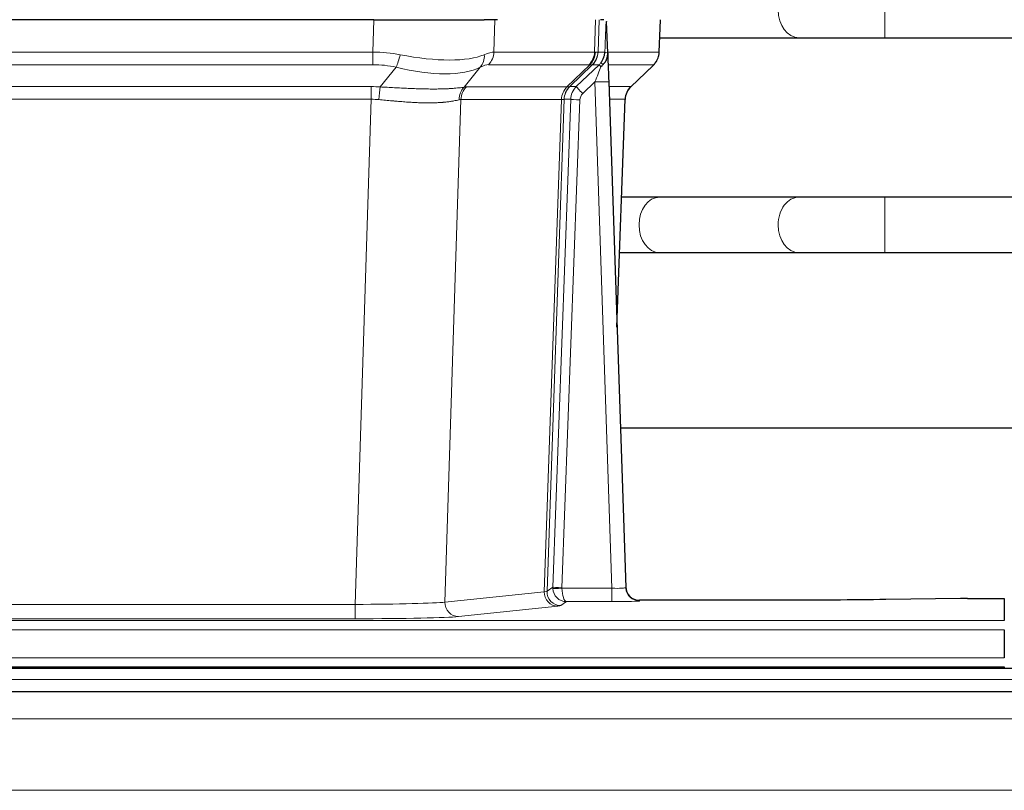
# Model space of a CAD drawing. Header units: inches. Extents: x 0 to 29700, y -16 to 21000.
# Tile 97 of 213: x 5304 to 5517, y 16902 to 17068. Entities that reach past the tile are written whole.
import ezdxf

# ---------------------------------------------------------------- set-up
doc = ezdxf.new("R2010")
doc.units = ezdxf.units.IN
doc.layers.add('1', color=7, linetype='Continuous', true_color=0xffffff)

msp = doc.modelspace()

# ---------------------------------------------------------------- linework, layer by layer
at = {"layer": '1', "color": 110, "linetype": 'Continuous', "lineweight": 13}
for p, q in [((5491.261, 17064.4), (5491.261, 17076.4)), ((5380.547, 17061.301), (5380.738, 17068.295)), ((5406.92, 17068.295), (5406.729, 17061.301)), ((5428.477, 17061.301), (5428.72, 17068.295)), ((5429.505, 17068.295), (5429.262, 17061.301)), ((5442.46, 17061.301), (5442.708, 17068.295)), ((5472.679, 17064.4), (5472.684, 17064.4)), ((5165.706, 17061.301), (5380.547, 17061.301)), ((5380.547, 17058.563), (5380.547, 17061.301)), ((5406.729, 17061.301), (5428.477, 17061.301)), ((5429.262, 17061.301), (5430.723, 17061.301)), ((5431.332, 17061.301), (5442.46, 17061.301)), ((5380.547, 17058.563), (5165.706, 17058.563)), ((5382.118, 17053.736), (5385.571, 17058.004)), ((5403.77, 17058.004), (5400.277, 17053.687)), ((5427.294, 17058.563), (5405.547, 17058.563)), ((5422.514, 17053.755), (5427.46, 17058.551)), ((5428.006, 17058.551), (5423.114, 17053.807)), ((5424.551, 17053.813), (5429.478, 17058.563)), ((5429.478, 17058.563), (5428.044, 17058.563)), ((5441.242, 17058.563), (5431.422, 17058.563)), ((5436.334, 17053.79), (5441.147, 17058.371)), ((5166.048, 17053.813), (5380.205, 17053.813)), ((5380.205, 17051.075), (5380.205, 17053.813)), ((5400.78, 17053.755), (5422.514, 17053.755)), ((5423.139, 17053.813), (5424.551, 17053.813)), ((5428.549, 17054.82), (5425.94, 17052.305)), ((5432.243, 16945.279), (5428.549, 17054.82)), ((5431.581, 17053.813), (5436.321, 17053.813)), ((5380.205, 17051.075), (5166.048, 17051.075)), ((5376.732, 16941.789), (5380.205, 17051.075)), ((5399.598, 17051.034), (5396.14, 16942.258)), ((5421.332, 17051.034), (5399.598, 17051.034)), ((5417.625, 16944.505), (5421.338, 17051.034)), ((5421.921, 17051.078), (5418.211, 16944.618)), ((5419.44, 16945.516), (5423.331, 17051.078)), ((5425.328, 17050.937), (5421.437, 16945.375)), ((5423.331, 17051.078), (5421.921, 17051.078)), ((5435.103, 17051.078), (5431.673, 17051.078)), ((5433.33, 17001.965), (5435.103, 17051.078)), ((5491.261, 17017.9), (5491.261, 17029.9)), ((5472.679, 17017.9), (5472.702, 17017.9)), ((5418.211, 16944.618), (5419.44, 16945.516)), ((5421.438, 16945.279), (5432.243, 16945.279)), ((5432.243, 16945.279), (5432.243, 16942.385)), ((5396.14, 16942.258), (5417.625, 16944.505)), ((5169.522, 16941.789), (5376.732, 16941.789)), ((5376.732, 16941.789), (5376.732, 16938.685)), ((5420.534, 16941.388), (5399.049, 16939.141)), ((5422.401, 16942.385), (5421.207, 16941.513)), ((5432.243, 16942.385), (5422.401, 16942.385)), ((5438.224, 16942.674), (5438.234, 16942.542)), ((5376.732, 16938.685), (5169.522, 16938.685)), ((5029.127, 16938.32), (5517.127, 16938.32)), ((5029.127, 16936.251), (5517.127, 16936.251)), ((5029.127, 16930.225), (5517.127, 16930.225)), ((6003.627, 16925.536), (5026.627, 16925.536)), ((6003.627, 16917.042), (5026.627, 16917.042)), ((6003.627, 16901.559), (5026.627, 16901.559))]:
    msp.add_line(p, q, dxfattribs=at)
at = {"layer": '1', "color": 2, "linetype": 'Continuous', "lineweight": 25}
for p, q in [((5380.738, 17068.295), (5165.515, 17068.295)), ((5380.738, 17068.295), (5404.597, 17068.295)), ((5407.492, 17068.295), (5404.597, 17068.295)), ((5430.531, 17068.295), (5429.746, 17068.295)), ((5431.338, 17061.134), (5431.111, 17067.864)), ((5442.476, 17061.285), (5442.724, 17068.295)), ((5442.586, 17064.4), (5472.679, 17064.4)), ((5491.261, 17064.4), (5593.666, 17064.4)), ((5431.34, 17061.084), (5431.338, 17061.134)), ((5436.326, 17053.771), (5441.063, 17058.28)), ((5431.547, 17054.817), (5435.236, 16945.44)), ((5433.336, 17001.792), (5435.115, 17051.066)), ((5472.679, 17029.9), (5442.575, 17029.9)), ((5596.827, 17029.9), (5491.261, 17029.9)), ((5442.575, 17017.9), (5472.679, 17017.9)), ((5491.261, 17017.9), (5596.827, 17017.9)), ((5602.178, 16979.908), (5434.086, 16979.908)), ((5435.236, 16945.44), (5435.243, 16945.306)), ((5507.671, 16943.083), (5491.506, 16942.838)), ((5509.169, 16943.093), (5517.127, 16943.093)), ((5517.127, 16943.093), (5517.127, 16938.32)), ((5468.127, 16942.674), (5438.224, 16942.674)), ((5517.127, 16936.251), (5517.127, 16930.225)), ((6003.627, 16927.9), (5026.627, 16927.9)), ((5029.127, 16928.295), (5517.127, 16928.295)), ((5517.127, 16928.295), (5517.127, 16927.9)), ((6003.627, 16922.9), (5026.627, 16922.9))]:
    msp.add_line(p, q, dxfattribs=at)
at = {"layer": '1', "color": 110, "linetype": 'Continuous', "lineweight": 13}
for centre, major_axis, ratio, start_param, end_param in [((5472.679, 17070.4), (0, -6), 0.7432941, 4.712389, 6.2831853), ((5379.898, 17038.44), (26.983, 1.545), 0.8452785, 1.2775604, 1.4983912), ((5385.571, 17060.882), (-0.881, -3.902), 0.2224052, 0.7930597, 1.5799958), ((5380.801, 17071.53), (-26.677, 8.186), 0.3267204, 1.882912, 2.7667489), ((5401.074, 17060.882), (1.736, -3.604), 0.8689501, 0.3464596, 1.1333957), ((5379.898, 17038.44), (27.492, 22.639), 0.1155218, 0.1441436, 0.3649744), ((5402.851, 17061.44), (0, -4), 0.9702957, 0.7679449, 1.5358897), ((5424.598, 17061.44), (0, -4), 0.9702957, 0.7679449, 1.5358897), ((5424.764, 17061.429), (-0.603, -3.954), 0.9772749, 0.9153799, 1.6837369), ((5425.229, 17061.429), (1.703, -3.619), 0.9971774, 0.3287851, 1.0971421), ((5425.267, 17061.44), (0, -4), 0.9993908, 0.7679449, 1.5358897), ((5401.467, 17038.44), (27.661, 22.629), 0.1172119, 0.1096857, 0.1416658), ((5402.618, 17071.53), (-26.658, 10.191), 0.0473724, 2.9456198, 3.0909709), ((5401.467, 17038.44), (27.808, 22.856), 0.0163197, 0.0204946, 0.0524749), ((5432.721, 17061.231), (-1.999, 0.077), 0.1036431, 0.0350743, 0.8106069), ((5438.465, 17061.44), (0, 4), 0.9993908, 3.9095375, 4.6774824), ((5379.898, 17035.563), (16.721, 16.271), 0.9721633, 0.5640914, 0.7849223), ((5380.801, 17071.53), (-25.873, 10.634), 0.4068526, 1.919368, 2.8032049), ((5382.594, 17035.563), (23.46, 22.829), 0.1194803, 0.122173, 0.3430038), ((5404.163, 17035.563), (23.636, 22.829), 0.1185164, 0.0901184, 0.1220986), ((5402.618, 17071.53), (-25.449, 12.923), 0.0600246, 2.9512599, 3.096611), ((5404.244, 17035.563), (23.81, 22.997), 0.0168485, 0.0174428, 0.0494227), ((5428.549, 17054.89), (1.856, 4.567), 0.0053314, 4.6992705, 5.4949999), ((5426.702, 17061.44), (3.533, 1.889), 0.9978056, 4.9883689, 5.1348692), ((5430.867, 17057.124), (1.388, -1.44), 0.0242285, 3.1658454, 3.9417885), ((5431.453, 17057.779), (1.583, -1.222), 0.0276319, 3.169255, 3.9405385), ((5417.427, 17035.563), (23.826, 22.997), 0.016839, 6.1714068, 6.3006297), ((5379.416, 17029.813), (17.528, 16.98), 0.9676454, 0.7049973, 0.7848448), ((5382.118, 17050.859), (0.32, 3.987), 0.0824896, 0.7712526, 1.5399639), ((5402.973, 17050.809), (-0.926, 3.891), 0.9457602, 0.5436933, 1.3082514), ((5403.476, 17050.877), (0, 4), 0.9702957, 0.7679449, 1.5315264), ((5376.714, 17029.645), (24.592, 23.931), 0.1189226, 0.1216051, 0.196623), ((5425.21, 17050.877), (0, 4), 0.9702957, 0.7679449, 1.5315264), ((5425.216, 17050.877), (-0.019, 4), 0.9702844, 0.7633847, 1.5270253), ((5425.891, 17050.93), (-1.442, 3.731), 0.998056, 0.3995344, 1.1665625), ((5425.916, 17050.936), (0, 4), 0.9993908, 0.7679449, 1.5351916), ((5398.302, 17029.796), (24.848, 24.014), 0.016851, 0.0174345, 0.0398878), ((5427.328, 17050.936), (2.83, 2.828), 0.9993905, 1.5533429, 2.3205896), ((5425.94, 17052.375), (1.388, -1.44), 0.0242285, 3.1658454, 4.7375178), ((5428.549, 17054.716), (2.998, 0.101), 0.0348797, 6.2820091, 7.8528054), ((5439.098, 17050.936), (0, -4), 0.9993908, 3.9095375, 4.6767843), ((5411.453, 17029.796), (24.879, 24.014), 0.016827, 6.2565923, 6.3006169), ((5427.328, 17050.866), (1.703, 1.052), 0.998638, 1.7848011, 2.5520479), ((5379.416, 17026.935), (2.819, 24.028), 0.8253154, 0.0219437, 0.1017912), ((5379.411, 17026.768), (20.559, 24.143), 0.1188179, 0.0965282, 0.1715462), ((5401.079, 17026.919), (20.849, 24.157), 0.0182437, 0.0122069, 0.0346602), ((5425.328, 17051.007), (1.999, -0.074), 0.0348758, 3.1764983, 4.7136745), ((5414.23, 17026.919), (20.882, 24.158), 0.0154016, 6.2548756, 6.2989002), ((5442.575, 17023.9), (0, -6), 0.7432941, 3.1415927, 4.712389), ((5472.679, 17023.9), (0, -6), 0.7432941, 3.1412, 4.712389), ((5442.575, 17023.9), (0, -6), 0.7432941, 4.712389, 6.2831853), ((5472.679, 17023.9), (0, -6), 0.7432941, 4.712389, 6.2831853), ((5422.437, 16945.41), (0.383, 2.976), 0.9995817, 1.6633943, 1.7591598), ((5421.437, 16945.445), (1.999, -0.074), 0.0348758, 3.1764983, 4.7136745), ((5421.438, 16945.349), (-1.997, -0.118), 0.0348391, 0.0373692, 1.5687431), ((5422.401, 16945.384), (-0.98, 2.84), 0.9849493, 1.294853, 2.8045628), ((5422.437, 16945.34), (0.606, 0.798), 0.9977276, 2.1839428, 2.2797083), ((5422.401, 16945.384), (-0.028, 3), 0.3214645, 1.6026847, 3.1123946), ((5432.231, 16945.541), (-3.005, 0.103), 0.0869619, 1.577888, 3.1486843), ((5438.234, 16945.541), (-2.991, -0.235), 0.9996552, 0.0000105, 1.4923863), ((5420.534, 16944.387), (0.312, -2.984), 0.969741, 4.5720353, 6.175756), ((5398.208, 16944.533), (20.016, 0.105), 0.0266879, 6.037898, 6.2472222), ((5421.207, 16944.512), (1.769, -2.423), 0.9990158, 4.0464368, 5.6519121), ((5376.725, 16942.286), (20.013, 0.095), 0.0248544, 4.7125895, 6.0379715), ((5399.049, 16942.14), (0.312, -2.984), 0.969741, 4.5720353, 6.175756), ((5398.208, 16941.534), (23.014, 0), 0.0261612, 6.0380559, 6.2473801), ((5432.231, 16942.542), (-6.003, 0), 0.0262109, 1.5728579, 3.1436542), ((5376.725, 16939.287), (-23.012, 0), 0.0261647, 1.5710736, 2.8964556)]:
    msp.add_ellipse(centre, major_axis=major_axis, ratio=ratio, start_param=start_param, end_param=end_param, dxfattribs=at)
at = {"layer": '1', "color": 2, "linetype": 'Continuous', "lineweight": 25}
for centre, major_axis, ratio, start_param, end_param in [((5431.547, 17054.991), (-0.227, 6.726), 0.0008736, 0.4374328, 1.5967123), ((5438.37, 17061.249), (3.174, -2.434), 0.9869112, 6.1322815, 6.2830018), ((5439.111, 17050.913), (-3.886, 0.947), 0.998973, 5.7186048, 6.4862172), ((5438.223, 16945.678), (-0.15, 3), 0.998739, 1.5545356, 3.0917055), ((5509.172, 16943.015), (-3, 0), 0.0262223, 4.7133912, 5.2365954)]:
    msp.add_ellipse(centre, major_axis=major_axis, ratio=ratio, start_param=start_param, end_param=end_param, dxfattribs=at)
at = {"layer": '1', "color": 110, "linetype": 'Continuous', "lineweight": 13}
for points, knots in [([(5430.723, 17061.301), (5430.745, 17061.853), (5430.766, 17062.405), (5430.809, 17063.507), (5430.831, 17064.058), (5430.863, 17064.882), (5430.874, 17065.157), (5430.896, 17065.706), (5430.908, 17065.98), (5430.93, 17066.527), (5430.941, 17066.8), (5430.958, 17067.209), (5430.964, 17067.345), (5430.975, 17067.616), (5430.981, 17067.751), (5430.987, 17067.886)], [0, 0, 0, 0, 0.25, 0.25, 0.5, 0.5, 0.625, 0.625, 0.75, 0.75, 0.875, 0.875, 0.9375, 0.9375, 1, 1, 1, 1]), ([(5382.118, 17053.736), (5382.636, 17053.713), (5383.151, 17053.689), (5384.177, 17053.637), (5384.687, 17053.611), (5385.321, 17053.578), (5385.448, 17053.572), (5385.701, 17053.558), (5385.827, 17053.552), (5386.204, 17053.533), (5386.453, 17053.52), (5387.195, 17053.483), (5387.682, 17053.459), (5388.641, 17053.416), (5389.113, 17053.396), (5390.041, 17053.361), (5390.498, 17053.346), (5391.172, 17053.327), (5391.394, 17053.321), (5391.725, 17053.314), (5391.835, 17053.311), (5391.999, 17053.308), (5392.053, 17053.307), (5392.162, 17053.305), (5392.648, 17053.297), (5393.117, 17053.293), (5393.922, 17053.291), (5394.7, 17053.295), (5395.423, 17053.312), (5396.119, 17053.333), (5396.453, 17053.346), (5396.853, 17053.366), (5396.932, 17053.371), (5397.089, 17053.379), (5397.166, 17053.383), (5397.395, 17053.397), (5397.543, 17053.407), (5397.973, 17053.437), (5398.241, 17053.458), (5398.743, 17053.503), (5398.976, 17053.527), (5399.407, 17053.574), (5399.606, 17053.598), (5399.968, 17053.644), (5400.131, 17053.667), (5400.277, 17053.687)], [0, 0, 0, 0, 0.0625, 0.0625, 0.125, 0.125, 0.140625, 0.140625, 0.15625, 0.15625, 0.1875, 0.1875, 0.25, 0.25, 0.3125, 0.3125, 0.375, 0.375, 0.40625, 0.40625, 0.421875, 0.421875, 0.4296875, 0.4296875, 0.4375, 0.5, 0.5, 0.5625, 0.625, 0.625, 0.6875, 0.6875, 0.703125, 0.703125, 0.71875, 0.71875, 0.75, 0.75, 0.8125, 0.8125, 0.875, 0.875, 0.9375, 0.9375, 1, 1, 1, 1]), ([(5399.179, 17050.974), (5399.023, 17050.932), (5398.851, 17050.889), (5398.476, 17050.803), (5398.272, 17050.761), (5397.834, 17050.679), (5397.6, 17050.639), (5397.1, 17050.564), (5396.834, 17050.529), (5396.412, 17050.481), (5396.267, 17050.466), (5396.044, 17050.444), (5395.969, 17050.437), (5395.816, 17050.424), (5395.739, 17050.417), (5395.351, 17050.386), (5395.028, 17050.364), (5394.358, 17050.33), (5393.664, 17050.305), (5392.923, 17050.296), (5392.158, 17050.297), (5391.763, 17050.302), (5391.305, 17050.313), (5391.254, 17050.314), (5391.151, 17050.317), (5391.1, 17050.318), (5390.945, 17050.323), (5390.634, 17050.332), (5390.319, 17050.345), (5389.684, 17050.372), (5389.254, 17050.394), (5388.379, 17050.446), (5387.935, 17050.476), (5387.034, 17050.542), (5386.576, 17050.579), (5385.879, 17050.637), (5385.645, 17050.657), (5385.291, 17050.688), (5385.172, 17050.698), (5384.935, 17050.72), (5384.815, 17050.73), (5384.219, 17050.784), (5383.739, 17050.829), (5382.774, 17050.919), (5382.288, 17050.964), (5381.799, 17051.008)], [0, 0, 0, 0, 0.0625, 0.0625, 0.125, 0.125, 0.1875, 0.1875, 0.25, 0.25, 0.28125, 0.28125, 0.296875, 0.296875, 0.3125, 0.3125, 0.375, 0.375, 0.4375, 0.5, 0.5, 0.5625, 0.5625, 0.5703125, 0.5703125, 0.578125, 0.578125, 0.59375, 0.625, 0.625, 0.6875, 0.6875, 0.75, 0.75, 0.8125, 0.8125, 0.84375, 0.84375, 0.859375, 0.859375, 0.875, 0.875, 0.9375, 0.9375, 1, 1, 1, 1]), ([(5421.9, 17051.074), (5421.864, 17051.06), (5421.799, 17051.049), (5421.611, 17051.036), (5421.489, 17051.033), (5421.338, 17051.034)], [0, 0, 0, 0, 0.5, 0.5, 1, 1, 1, 1])]:
    msp.add_open_spline(points, degree=3, knots=knots, dxfattribs=at)
at = {"layer": '1', "color": 2, "linetype": 'Continuous', "lineweight": 25}
msp.add_open_spline([(5430.987, 17067.886), (5430.991, 17067.883), (5431.016, 17067.875), (5431.073, 17067.868), (5431.111, 17067.864)], degree=3, dxfattribs=at)
for points, knots in [([(5472.661, 17064.4), (5473.847, 17064.4), (5476.425, 17064.4), (5480.981, 17064.4), (5486.025, 17064.4), (5489.486, 17064.4), (5491.261, 17064.4)], [0, 0, 0, 0, 0.2501754, 0.4999946, 0.7498193, 1, 1, 1, 1]), ([(5429.87, 17058.999), (5429.887, 17059.021), (5429.903, 17059.043), (5429.936, 17059.087), (5429.952, 17059.109), (5429.999, 17059.174), (5430.029, 17059.218), (5430.116, 17059.351), (5430.17, 17059.441), (5430.271, 17059.622), (5430.317, 17059.714), (5430.381, 17059.854), (5430.402, 17059.901), (5430.441, 17059.996), (5430.46, 17060.043), (5430.513, 17060.186), (5430.545, 17060.282), (5430.601, 17060.477), (5430.626, 17060.575), (5430.667, 17060.775), (5430.684, 17060.877), (5430.703, 17061.034), (5430.709, 17061.086), (5430.718, 17061.193), (5430.721, 17061.247), (5430.723, 17061.301)], [0, 0, 0, 0, 0.03125, 0.03125, 0.0625, 0.0625, 0.125, 0.125, 0.25, 0.25, 0.375, 0.375, 0.4375, 0.4375, 0.5, 0.5, 0.625, 0.625, 0.75, 0.75, 0.875, 0.875, 0.9375, 0.9375, 1, 1, 1, 1]), ([(5430.325, 17058.6), (5430.344, 17058.624), (5430.364, 17058.646), (5430.404, 17058.69), (5430.424, 17058.711), (5430.465, 17058.753), (5430.485, 17058.774), (5430.524, 17058.815), (5430.544, 17058.836), (5430.601, 17058.899), (5430.639, 17058.941), (5430.711, 17059.028), (5430.746, 17059.072), (5430.813, 17059.162), (5430.845, 17059.209), (5430.891, 17059.28), (5430.906, 17059.304), (5430.935, 17059.352), (5430.95, 17059.377), (5431.019, 17059.501), (5431.069, 17059.603), (5431.155, 17059.814), (5431.192, 17059.922), (5431.23, 17060.062), (5431.238, 17060.09), (5431.252, 17060.147), (5431.258, 17060.176), (5431.277, 17060.261), (5431.288, 17060.319), (5431.316, 17060.492), (5431.341, 17060.726), (5431.344, 17060.964), (5431.34, 17061.084)], [0, 0, 0, 0, 0.03125, 0.03125, 0.0625, 0.0625, 0.09375, 0.09375, 0.125, 0.125, 0.1875, 0.1875, 0.25, 0.25, 0.3125, 0.3125, 0.34375, 0.34375, 0.375, 0.375, 0.5, 0.5, 0.625, 0.625, 0.65625, 0.65625, 0.6875, 0.6875, 0.75, 0.75, 0.875, 1, 1, 1, 1]), ([(5441.544, 17058.815), (5441.601, 17058.882), (5441.729, 17059.065), (5441.979, 17059.447), (5442.284, 17060.13), (5442.489, 17060.781), (5442.458, 17061.193), (5442.453, 17061.248)], [0, 0, 0, 0, 0.2255282, 0.4356233, 0.6511466, 0.9537437, 1, 1, 1, 1]), ([(5429.875, 17058.103), (5429.915, 17058.143), (5429.954, 17058.183), (5430.031, 17058.263), (5430.069, 17058.304), (5430.182, 17058.428), (5430.255, 17058.513), (5430.325, 17058.6)], [0, 0, 0, 0, 0.25, 0.25, 0.5, 0.5, 1, 1, 1, 1]), ([(5442.575, 17029.9), (5441.39, 17029.9), (5438.862, 17029.9), (5435.891, 17029.9), (5434.359, 17029.9)], [0, 0, 0, 0, 0.5098608, 1, 1, 1, 1]), ([(5491.261, 17029.9), (5489.487, 17029.9), (5486.03, 17029.9), (5480.991, 17029.9), (5476.44, 17029.9), (5473.864, 17029.9), (5472.679, 17029.9)], [0, 0, 0, 0, 0.2502062, 0.5000054, 0.749799, 1, 1, 1, 1]), ([(5433.929, 17017.9), (5434.013, 17017.9), (5435.699, 17017.9), (5438.814, 17017.9), (5441.39, 17017.9), (5442.575, 17017.9)], [0, 0, 0, 0, 0.0255978, 0.5124022, 1, 1, 1, 1]), ([(5472.679, 17017.9), (5473.864, 17017.9), (5476.44, 17017.9), (5480.991, 17017.9), (5486.03, 17017.9), (5489.487, 17017.9), (5491.261, 17017.9)], [0, 0, 0, 0, 0.250201, 0.4999946, 0.7497938, 1, 1, 1, 1]), ([(5491.506, 16942.838), (5487.973, 16942.785), (5484.171, 16942.744), (5476.288, 16942.688), (5472.208, 16942.674), (5468.127, 16942.674)], [0, 0, 0, 0, 0.5, 0.5, 1, 1, 1, 1])]:
    msp.add_open_spline(points, degree=3, knots=knots, dxfattribs=at)
at = {"layer": '1', "color": 110, "linetype": 'Continuous', "lineweight": 13}
for points, weights in [([(5422.514, 17053.755), (5422.517, 17053.755), (5422.52, 17053.755)], [0.499999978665, 0.500000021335, 0.499999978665]), ([(5421.338, 17051.034), (5421.335, 17051.034), (5421.332, 17051.034)], [0.500000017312, 0.499999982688, 0.500000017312])]:
    msp.add_rational_spline(points, weights, degree=2, dxfattribs=at)
msp.add_open_spline([(5422.52, 17053.755), (5422.683, 17053.761), (5422.945, 17053.775), (5423.079, 17053.795), (5423.114, 17053.807)], degree=3, dxfattribs=at)

doc.saveas('drawing.dxf')
